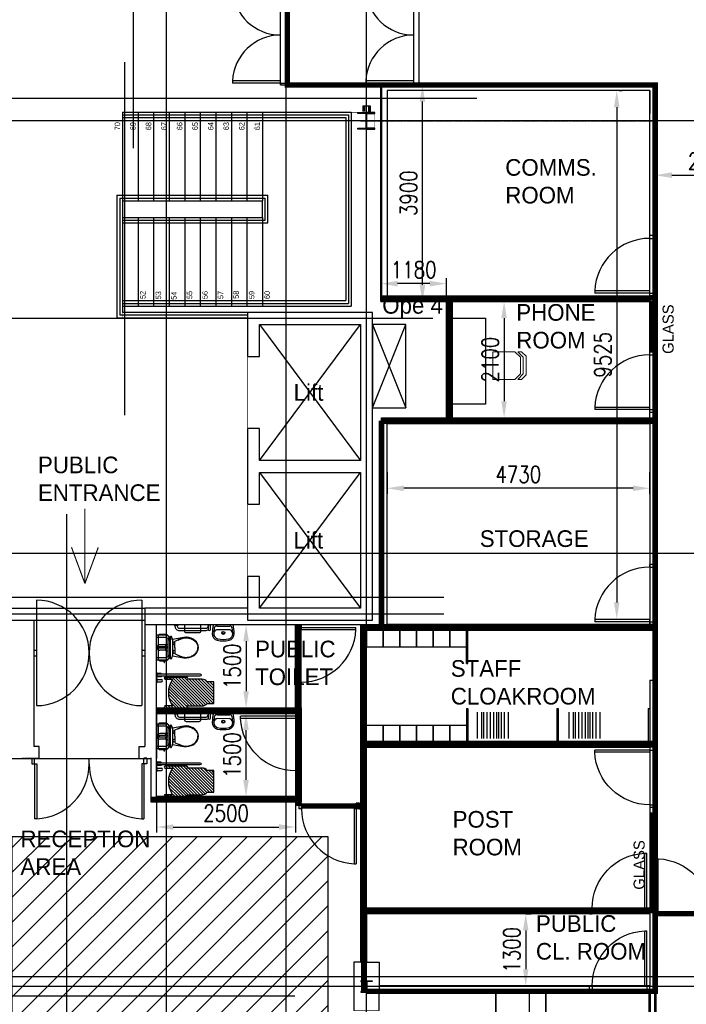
# Model space of a CAD drawing. Header units: millimetres. Extents: x -312551 to 250764, y -35891 to 59426.
# Tile 33 of 256: x -260272 to -248266, y 12487 to 30232. Entities that reach past the tile are written whole.
import ezdxf

# ---------------------------------------------------------------- set-up
doc = ezdxf.new("R2010")
doc.units = ezdxf.units.MM
doc.header["$LTSCALE"] = 2.5
doc.linetypes.add('CUSTOM2', pattern=[0.375, 0.25, -0.125])
doc.linetypes.add('HIDDEN2', pattern=[0.1875, 0.125, -0.0625])
for name, color, linetype in [('NF-DIM', 4, 'Continuous'), ('NF-FURNITURE', 4, 'Continuous'), ('NF-Steel columns', 6, 'Continuous'), ('REGUS-FURNITURE', 40, 'Continuous')]:
    doc.layers.add(name, color=color, linetype=linetype)
doc.styles.add('ROMANS', font='romans.shx', dxfattribs={"width": 0.8})
doc.dimstyles.new('100NFDIM', dxfattribs={"dimscale": 100, "dimtxt": 3, "dimasz": 3, "dimexe": 1, "dimexo": 1, "dimgap": 1, "dimtad": 1, "dimdec": 0, "dimdsep": 46, "dimtxsty": 'ROMANS', "dimcen": 3, "dimclrd": 4, "dimclre": 4, "dimclrt": 1, "dimaunit": 1, "dimadec": 0, "dimazin": 0, "dimtfac": 1, "dimtdec": 0, "dimtmove": 0, "dimatfit": 3, "dimfxl": 0, "dimtolj": 1, "dimarcsym": 0})
pattern_1 = [(0, (-395608.31, 0), (0, 31.75), []), (0, (-395608.31, 15.875), (0, 31.75), [15.875, -7.9375])]

# ---------------------------------------------------------------- blocks, each defined once
blk = doc.blocks.new('305')
at = {"layer": 'NF-Steel columns', "color": 2, "linetype": 'Continuous'}
for points in [[(0, -152), (-156, -152), (-156, -132), (-19, -132, 0.414214), (-7, -119), (-7, 119, 0.414214), (-19, 132), (-156, 132), (-156, 153), (0, 153)], [(0, -152), (149, -152), (149, -132), (19, -132, -0.414214), (7, -119), (7, 119, -0.414214), (19, 132), (149, 132), (149, 153), (0, 153)]]:
    blk.add_lwpolyline(points, format="xyb", dxfattribs=at)
blk = doc.blocks.new('*D289')
at = {"color": 4, "lineweight": -2}
for p, q in [((-252486, 25155), (-251448, 25155)), ((-251548, 24855), (-251548, 23355)), ((-252486, 23055), (-251448, 23055))]:
    blk.add_line(p, q, dxfattribs=at)
at = {"color": 4}
for points in [[(-251598, 24855), (-251498, 24855), (-251548, 25155)], [(-251598, 23355), (-251498, 23355), (-251548, 23055)]]:
    blk.add_solid(points, dxfattribs=at)
at = {"layer": 'Defpoints', "color": 0}
for p in [(-252586, 25155), (-252586, 23055), (-251548, 23055)]:
    blk.add_point(p, dxfattribs=at)
at = {"color": 1, "insert": (-251798, 24105), "char_height": 300, "attachment_point": 5, "rotation": 90, "style": 'ROMANS'}
blk.add_mtext('\\A1;2100', dxfattribs=at)
blk = doc.blocks.new('*D290')
at = {"color": 4, "lineweight": -2}
for p, q in [((-253766, 25255), (-253766, 25575)), ((-252586, 25255), (-252586, 25575)), ((-252886, 25475), (-253466, 25475))]:
    blk.add_line(p, q, dxfattribs=at)
at = {"color": 4}
for points in [[(-253466, 25525), (-253466, 25425), (-253766, 25475)], [(-252886, 25525), (-252886, 25425), (-252586, 25475)]]:
    blk.add_solid(points, dxfattribs=at)
at = {"layer": 'Defpoints', "color": 0}
for p in [(-253766, 25475), (-253766, 25155), (-252586, 25155)]:
    blk.add_point(p, dxfattribs=at)
at = {"color": 1, "insert": (-253176, 25725), "char_height": 300, "attachment_point": 5, "style": 'ROMANS'}
blk.add_mtext('\\A1;1180', dxfattribs=at)
blk = doc.blocks.new('*D291')
at = {"color": 4, "lineweight": -2}
for p, q in [((-253666, 29055), (-252918, 29055)), ((-253018, 25455), (-253018, 28755)), ((-253666, 25155), (-252918, 25155))]:
    blk.add_line(p, q, dxfattribs=at)
at = {"color": 4}
for points in [[(-253068, 28755), (-252968, 28755), (-253018, 29055)], [(-253068, 25455), (-252968, 25455), (-253018, 25155)]]:
    blk.add_solid(points, dxfattribs=at)
at = {"layer": 'Defpoints', "color": 0}
for p in [(-253766, 29055), (-253018, 29055), (-253766, 25155)]:
    blk.add_point(p, dxfattribs=at)
at = {"color": 1, "insert": (-253268, 27105), "char_height": 300, "attachment_point": 5, "rotation": 90, "style": 'ROMANS'}
blk.add_mtext('\\A1;3900', dxfattribs=at)
blk = doc.blocks.new('*D297')
at = {"color": 4, "lineweight": -2}
for p, q in [((-249477, 28955), (-249419, 28955)), ((-249519, 28655), (-249519, 19730)), ((-249714, 19430), (-249419, 19430))]:
    blk.add_line(p, q, dxfattribs=at)
at = {"color": 4}
for points in [[(-249569, 28655), (-249469, 28655), (-249519, 28955)], [(-249569, 19730), (-249469, 19730), (-249519, 19430)]]:
    blk.add_solid(points, dxfattribs=at)
at = {"layer": 'Defpoints', "color": 0}
for p in [(-249577, 28955), (-249814, 19430), (-249519, 19430)]:
    blk.add_point(p, dxfattribs=at)
at = {"color": 1, "insert": (-249769, 24193), "char_height": 300, "attachment_point": 5, "rotation": 90, "style": 'ROMANS'}
blk.add_mtext('\\A1;9525', dxfattribs=at)
blk = doc.blocks.new('*D298')
at = {"color": 4, "lineweight": -2}
for p, q in [((-253656, 22078), (-253656, 21687)), ((-248926, 22078), (-248926, 21687)), ((-249226, 21787), (-253356, 21787))]:
    blk.add_line(p, q, dxfattribs=at)
at = {"color": 4}
for points in [[(-253356, 21837), (-253356, 21737), (-253656, 21787)], [(-249226, 21837), (-249226, 21737), (-248926, 21787)]]:
    blk.add_solid(points, dxfattribs=at)
at = {"layer": 'Defpoints', "color": 0}
for p in [(-253656, 22178), (-248926, 22178), (-253656, 21787)]:
    blk.add_point(p, dxfattribs=at)
at = {"color": 1, "insert": (-251291, 22037), "char_height": 300, "attachment_point": 5, "style": 'ROMANS'}
blk.add_mtext('\\A1;4730', dxfattribs=at)
blk = doc.blocks.new('RECEPTION DOORS')
at = {"layer": 'REGUS-FURNITURE'}
for p, q in [((135927, 15129), (135927, 15029)), ((135927, 15129), (135977, 15129)), ((135977, 15029), (135977, 15129)), ((136963, 15029), (136963, 15129)), ((136963, 15029), (136963, 15129)), ((137949, 15029), (137949, 15129)), ((137999, 15129), (137949, 15129)), ((137999, 15129), (137999, 15029)), ((135927, 15029), (136017, 15029)), ((135977, 15029), (135977, 14039)), ((136017, 15029), (136017, 14039)), ((137909, 15029), (137909, 14039)), ((137999, 15029), (137909, 15029)), ((137949, 15029), (137949, 14039)), ((136017, 14039), (135977, 14039)), ((137909, 14039), (137949, 14039))]:
    blk.add_line(p, q, dxfattribs=at)
for centre, start, end in [((135972, 15029), 272.6026, 0), ((137954, 15029), 180, 267.3974)]:
    blk.add_arc(centre, 991, start, end, dxfattribs=at)
blk = doc.blocks.new('Door')
at = {"layer": 'REGUS-FURNITURE'}
for p, q in [((0, 0), (0.1, 0)), ((0, 0), (0, -0.05)), ((0.1, 0), (0.1, -0.09)), ((0.1, -0.05), (0, -0.05)), ((0.1, -0.05), (1.09, -0.05)), ((0.1, -0.09), (1.09, -0.09)), ((1.09, -0.09), (1.09, -0.05)), ((0.1, -1.036), (0, -1.036)), ((0, -1.086), (0, -1.036)), ((0.1, -1.036), (0.1, -1.086)), ((0, -1.086), (0.1, -1.086))]:
    blk.add_line(p, q, dxfattribs=at)
blk.add_arc((0.1, -0.045), 0.991, 270, 357.3974, dxfattribs=at)
blk = doc.blocks.new('*D315')
at = {"color": 4, "lineweight": -2}
for p, q in [((-248826, 27520), (-248826, 27330)), ((-246826, 25255), (-246826, 27530)), ((-248526, 27430), (-247126, 27430))]:
    blk.add_line(p, q, dxfattribs=at)
at = {"color": 4}
for points in [[(-248526, 27480), (-248526, 27380), (-248826, 27430)], [(-247126, 27480), (-247126, 27380), (-246826, 27430)]]:
    blk.add_solid(points, dxfattribs=at)
at = {"layer": 'Defpoints', "color": 0}
for p in [(-248826, 27620), (-246826, 27430), (-246826, 25155)]:
    blk.add_point(p, dxfattribs=at)
at = {"color": 1, "insert": (-247826, 27680), "char_height": 300, "attachment_point": 5, "style": 'ROMANS'}
blk.add_mtext('\\A1;2000', dxfattribs=at)
blk = doc.blocks.new('1800door')
for p, q in [((-865, 0), (-865, 864)), ((-825, 864), (-865, 864)), ((-825, 0), (-825, 864)), ((825, 0), (825, 864)), ((825, 864), (865, 864)), ((865, 0), (865, 864)), ((-865, 0), (-900, 0)), ((-865, 0), (-865, -100)), ((-865, 0), (-825, 0)), ((865, 0), (825, 0)), ((865, 0), (865, -100)), ((865, 0), (900, 0)), ((900, 0), (900, -100)), ((-900, 0), (-900, -100)), ((-865, -100), (-900, -100)), ((865, -100), (900, -100))]:
    blk.add_line(p, q)
for centre, start, end in [((-865, 0), 0, 87.3495), ((865, 0), 92.6505, 180)]:
    blk.add_arc(centre, 865, start, end)
blk = doc.blocks.new('disabled toilet')
at = {"layer": 'NF-FURNITURE'}
h = blk.add_hatch(dxfattribs=at)
h.set_pattern_fill('ANSI31', color=256, scale=12, angle=180, style=0)
h.set_pattern_definition([(315, (985647.287, 36523.387), (-26.9407684, -26.9407684), [])])
edge = h.paths.add_edge_path()
edge.add_line((170911, 6208), (170778, 6208))
edge.add_arc((170778, 6190), 17.5, 90, 270)
edge.add_line((170778, 6173), (171172, 6173))
edge.add_arc((171172, 6190), 17.5, 270, 450)
edge.add_line((171172, 6208), (171441, 6208))
edge.add_arc((171446, 6318), 110, 267.1917, 323.8064)
edge.add_line((171535, 6253), (171658, 6253))
edge.add_line((171658, 6253), (171658, 6643))
edge.add_line((171658, 6643), (171535, 6643))
edge.add_arc((171446, 6578), 110, 36.1936, 92.8083)
edge.add_line((171441, 6688), (171172, 6688))
edge.add_arc((171172, 6705), 17.5, 270, 450)
edge.add_line((171172, 6723), (170778, 6723))
edge.add_arc((170778, 6705), 17.5, 90, 270)
edge.add_line((170778, 6688), (170911, 6688))
edge.add_arc((171268, 6448), 431, 146.1302, 213.8698)
for p, q in [((171721, 7647), (171707, 7647)), ((171721, 7647), (171944, 7647)), ((171935, 7578), (171716, 7579)), ((170790, 7310), (170683, 7310)), ((170790, 7316), (170836, 7316)), ((170790, 7273), (170790, 7316)), ((170836, 7277), (170830, 7277)), ((171116, 7442), (170913, 7406)), ((170914, 7400), (170914, 7120)), ((171128, 7443), (171116, 7442)), ((171152, 7445), (171128, 7443)), ((171164, 7446), (171152, 7445)), ((171207, 7440), (171164, 7446)), ((171248, 7427), (171207, 7440)), ((171284, 7410), (171248, 7427)), ((171316, 7388), (171284, 7410)), ((171343, 7360), (171316, 7388)), ((171363, 7327), (171343, 7360)), ((171375, 7294), (171363, 7327)), ((171379, 7260), (171375, 7294)), ((170827, 7273), (170656, 7273)), ((170827, 7246), (170656, 7246)), ((170790, 7210), (170683, 7210)), ((170790, 7203), (170790, 7246)), ((170790, 7203), (170836, 7203)), ((170827, 7274), (170827, 7245)), ((170836, 7242), (170830, 7242)), ((170913, 7113), (171116, 7077)), ((171248, 7093), (171284, 7109)), ((171284, 7109), (171316, 7131)), ((171316, 7131), (171343, 7159)), ((171343, 7159), (171363, 7192)), ((171363, 7192), (171375, 7225)), ((171375, 7225), (171379, 7260)), ((170760, 7023), (170760, 7002)), ((170766, 7002), (170766, 7023)), ((171116, 7077), (171140, 7074)), ((171140, 7074), (171164, 7074)), ((171164, 7074), (171207, 7080)), ((171207, 7080), (171248, 7093)), ((170636, 6684), (170711, 6684)), ((170636, 6644), (170711, 6644))]:
    blk.add_line(p, q, dxfattribs=at)
for points in [[(170941, 7673), (170941, 7663), (171011, 7663), (171011, 7673)], [(171611, 7673), (171611, 7663), (171541, 7663), (171541, 7673)], [(170876, 7452), (170876, 7400)], [(170876, 7067), (170876, 7120)], [(170626, 6729), (170636, 6729), (170636, 6799), (170626, 6799)], [(170636, 6787), (170706, 6787), (170706, 6794), (170636, 6794)], [(170626, 6629), (170636, 6629), (170636, 6699), (170626, 6699)], [(170636, 6742), (170706, 6742), (170706, 6734), (170636, 6734)]]:
    blk.add_lwpolyline(points, dxfattribs=at)
for points in [[(170956, 7663), (170956, 7648, 0.414214), (171036, 7568), (171516, 7568, 0.138235), (171558, 7580)], [(170996, 7663), (170996, 7648, 0.414214), (171036, 7608), (171516, 7608, 0.414255), (171556, 7648)], [(171419, 7673), (171419, 7554, -0.414214), (171389, 7524), (171164, 7524, -0.414214), (171134, 7554), (171134, 7673)], [(171556, 7663), (171556, 7588, 1), (171596, 7588), (171596, 7663)], [(170636, 7040), (170796, 7040, 0.414214), (170876, 7120), (170876, 7400, 0.414232), (170796, 7480), (170626, 7480)], [(170636, 7080), (170796, 7080, 0.414214), (170836, 7120), (170836, 7400, 0.414255), (170796, 7440), (170626, 7440)], [(170952, 7260), (170952, 7361, -0.298874), (170960, 7374), (171065, 7427, -0.018315), (171080, 7433, -0.014972), (171094, 7437)], [(171016, 7395), (171069, 7419, -0.018083), (171083, 7424, -0.084101), (171163, 7437, -0.0833), (171245, 7418, -0.091639), (171310, 7381, -0.103796), (171355, 7323, -0.114706), (171370, 7260)], [(170952, 7260), (170952, 7158, 0.298874), (170960, 7145), (171065, 7092, 0.018315), (171080, 7087, 0.014972), (171094, 7082)], [(171016, 7125), (171069, 7100, 0.018083), (171083, 7095, 0.084101), (171163, 7082, 0.0833), (171245, 7101, 0.091639), (171310, 7138, 0.103796), (171355, 7196, 0.114706), (171370, 7260)], [(170636, 6784), (171406, 6784, -1), (171406, 6744), (170636, 6744)]]:
    blk.add_lwpolyline(points, format="xyb", dxfattribs=at)
for points in [[(170656, 7260), (170656, 7047), (170658, 7038), (170664, 7030), (170672, 7024), (170681, 7023), (170789, 7023, 0.305088), (170837, 7054, 0.037807), (170858, 7119, 0.027722), (170865, 7260, 0.027722), (170858, 7400, 0.037807), (170837, 7465, 0.305088), (170789, 7497), (170681, 7497), (170672, 7495), (170664, 7489), (170658, 7481), (170656, 7472)], [(170911, 6208), (170778, 6208, 1), (170778, 6173), (171172, 6173, 1), (171172, 6208), (171441, 6208, 0.252179), (171535, 6253), (171658, 6253), (171658, 6643), (171535, 6643, 0.252179), (171441, 6688), (171172, 6688, 1), (171172, 6723), (170778, 6723, 1), (170778, 6688), (170911, 6688, 0.304489)]]:
    blk.add_lwpolyline(points, format="xyb", close=True, dxfattribs=at)
at = {"layer": 'NF-FURNITURE', "color": 8, "linetype": 'HIDDEN2'}
for points in [[(170763, 6991), (170761, 6991, -1), (170761, 6991), (170763, 6991)], [(170763, 7023), (170763, 6989, -1), (170763, 6989), (170763, 7023)], [(170763, 6991), (170766, 6991, -1), (170766, 6991), (170763, 6991)]]:
    blk.add_lwpolyline(points, format="xyb", dxfattribs=at)
at = {"layer": 'NF-FURNITURE'}
for centre, radius in [((171826, 7524), 27.8), ((171826, 7524), 20), ((170656, 7260), 13.2)]:
    blk.add_circle(centre, radius, dxfattribs=at)
for centre, radius, start, end in [((172621, 7455), 996, 167.3687, 176.7866), ((171707, 7603), 44.2, 90, 170.8505), ((171944, 7603), 44.2, 9.1495, 90), ((171031, 7455), 996, 3.2134, 12.6313), ((170886, 7452), 10, 30.0261, 180), ((170765, 7382), 150, 6.6985, 30.0261), ((171753, 7511), 126, 180, 253.6849), ((172621, 7455), 969, 170.8505, 176.7866), ((171738, 7500), 85.1, 122.6049, 178.5767), ((171753, 7511), 99.7, 180, 253.6849), ((171716, 7535), 44.2, 90, 122.6049), ((171899, 7511), 99.7, 286.3151, 0), ((171899, 7511), 126, 286.3151, 0), ((171935, 7534), 44.2, 57.3951, 90), ((171913, 7500), 85.1, 1.4233, 57.3951), ((171031, 7455), 969, 3.2134, 9.1495), ((170683, 7260), 50, 90, 270), ((170830, 7274), 3, 90, 180), ((170940, 7338), 21.9, 56.6142, 303.3858), ((171826, 8005), 624, 259.9987, 280.0013), ((171826, 8005), 598, 259.9987, 280.0013), ((170830, 7245), 3, 180, 270), ((170765, 7137), 150, 329.9739, 353.3015), ((170940, 7182), 21.9, 56.6142, 303.3858), ((170763, 7002), 3.12, 92.2934, 267.7066), ((170763, 6991), 1.14, 96.2922, 173.7078), ((170763, 7002), 3.12, 272.2934, 87.7066), ((170763, 6991), 1.14, 6.2922, 83.7078), ((170886, 7067), 10, 180, 329.9739), ((170711, 6664), 20, 270, 90)]:
    blk.add_arc(centre, radius, start, end, dxfattribs=at)
at = {"layer": 'NF-FURNITURE', "color": 8, "linetype": 'HIDDEN2'}
for start, end in [(186.2922, 263.7078), (276.2922, 353.7078)]:
    blk.add_arc((170763, 6991), 1.14, start, end, dxfattribs=at)
blk = doc.blocks.new('*D304')
at = {"color": 4, "lineweight": -2, "ltscale": 500000}
for p, q in [((-251158, 14120), (-251058, 14120)), ((-251158, 13820), (-251158, 13120)), ((-251268, 12820), (-251058, 12820))]:
    blk.add_line(p, q, dxfattribs=at)
at = {"color": 4, "ltscale": 500000}
for points in [[(-251208, 13820), (-251108, 13820), (-251158, 14120)], [(-251208, 13120), (-251108, 13120), (-251158, 12820)]]:
    blk.add_solid(points, dxfattribs=at)
at = {"layer": 'Defpoints', "color": 0, "ltscale": 500000}
for p in [(-251258, 14120), (-251368, 12820), (-251158, 12820)]:
    blk.add_point(p, dxfattribs=at)
at = {"color": 1, "ltscale": 500000, "insert": (-251408, 13470), "char_height": 300, "attachment_point": 5, "rotation": 90, "style": 'ROMANS'}
blk.add_mtext('\\A1;1300', dxfattribs=at)
blk = doc.blocks.new('FO-01- FURN$0$A$C41051455')
at = {"linetype": 'Continuous', "lineweight": 0}
for p in [(0, 500), (400, 0)]:
    blk.add_line(p, (0, 0), dxfattribs=at)
at = {"lineweight": 0}
for p, q in [((400, 500), (0, 500)), ((400, 500), (500, 400)), ((550, 400), (450, 500)), ((450, 500), (520, 500)), ((500, 400), (500, 100)), ((600, 420), (520, 500)), ((550, 100), (550, 400)), ((600, 80), (600, 420)), ((400, 0), (500, 100)), ((450, 0), (550, 100)), ((520, 0), (600, 80)), ((450, 0), (520, 0))]:
    blk.add_line(p, q, dxfattribs=at)
blk = doc.blocks.new('*D306')
at = {"color": 4, "lineweight": -2, "ltscale": 500000}
for p, q in [((-256509, 19330), (-256095, 19330)), ((-256195, 19030), (-256195, 18130)), ((-256509, 17830), (-256095, 17830))]:
    blk.add_line(p, q, dxfattribs=at)
at = {"color": 4, "ltscale": 500000}
for points in [[(-256245, 19030), (-256145, 19030), (-256195, 19330)], [(-256245, 18130), (-256145, 18130), (-256195, 17830)]]:
    blk.add_solid(points, dxfattribs=at)
at = {"layer": 'Defpoints', "color": 0, "ltscale": 500000}
for p in [(-256609, 19330), (-256609, 17830), (-256195, 17830)]:
    blk.add_point(p, dxfattribs=at)
at = {"color": 1, "ltscale": 500000, "insert": (-256445, 18580), "char_height": 300, "attachment_point": 5, "rotation": 90, "style": 'ROMANS'}
blk.add_mtext('\\A1;1500', dxfattribs=at)
blk = doc.blocks.new('*D307')
at = {"color": 4, "lineweight": -2, "ltscale": 500000}
for p, q in [((-256500, 17730), (-256096, 17730)), ((-256196, 16530), (-256196, 17430)), ((-256500, 16230), (-256096, 16230))]:
    blk.add_line(p, q, dxfattribs=at)
at = {"color": 4, "ltscale": 500000}
for points in [[(-256246, 17430), (-256146, 17430), (-256196, 17730)], [(-256246, 16530), (-256146, 16530), (-256196, 16230)]]:
    blk.add_solid(points, dxfattribs=at)
at = {"layer": 'Defpoints', "color": 0, "ltscale": 500000}
for p in [(-256600, 17730), (-256196, 17730), (-256600, 16230)]:
    blk.add_point(p, dxfattribs=at)
at = {"color": 1, "ltscale": 500000, "insert": (-256446, 16980), "char_height": 300, "attachment_point": 5, "rotation": 90, "style": 'ROMANS'}
blk.add_mtext('\\A1;1500', dxfattribs=at)
blk = doc.blocks.new('*D321')
at = {"color": 4, "lineweight": -2, "ltscale": 500000}
for p, q in [((-257806, 16130), (-257806, 15582)), ((-255305, 16130), (-255305, 15582)), ((-257506, 15682), (-255605, 15682))]:
    blk.add_line(p, q, dxfattribs=at)
at = {"color": 4, "ltscale": 500000}
for points in [[(-257506, 15732), (-257506, 15632), (-257806, 15682)], [(-255605, 15732), (-255605, 15632), (-255305, 15682)]]:
    blk.add_solid(points, dxfattribs=at)
at = {"layer": 'Defpoints', "color": 0, "ltscale": 500000}
for p in [(-257806, 16230), (-255305, 16230), (-255305, 15682)]:
    blk.add_point(p, dxfattribs=at)
at = {"color": 1, "ltscale": 500000, "insert": (-256555, 15932), "char_height": 300, "attachment_point": 5, "style": 'ROMANS'}
blk.add_mtext('\\A1;2500', dxfattribs=at)

msp = doc.modelspace()

# ---------------------------------------------------------------- hatches: boundary and pattern name
h = msp.add_hatch()
h.set_pattern_fill('BRASS', color=8, scale=5, style=0)
h.set_pattern_definition(pattern_1)
h.paths.add_polyline_path([(-248925.5, 24241.3), (-248825.5, 24241.3), (-248825.5, 25155.3), (-248925.5, 25155.3)])
h = msp.add_hatch()
h.set_pattern_fill('BRASS', color=8, scale=5, style=0)
h.set_pattern_definition(pattern_1)
h.paths.add_polyline_path([(-248925.5, 14220.3), (-248825.5, 14220.3), (-248825.5, 15942.2), (-248925.5, 15942.2)])
at = {"ltscale": 500000}
h = msp.add_hatch(dxfattribs=at)
h.set_pattern_fill('ANSI31', color=8, scale=100, style=0)
h.set_pattern_definition([(45, (-395608.3, 0), (-224.5064, 224.5064), [])])
h.paths.add_polyline_path([(-260405.5, 15510.9), (-258505.5, 15510.9), (-255245.4, 15510.9), (-254725.5, 15510.9), (-254725.5, 12118.9), (-249525.5, 12118.9), (-249525.5, 5929.5), (-260405.5, 5929.5), (-260405.5, 11890.3)])

# ---------------------------------------------------------------- linework, layer by layer
at = {"color": 8}
for p, q in [((-254025.5, -27784), (-254025.5, 58409.3)), ((-258225.4, 27917.7), (-258225.4, 46303.6)), ((-255475.1, -27784), (-255475.1, 46303.6)), ((-257625.5, -27784), (-257625.5, 32585.1)), ((-255475.1, 29055.3), (-255475.1, 30785.3)), ((-258379.4, 23103.5), (-258379.4, 29468.7)), ((-253765.5, 29055.3), (-255475.1, 29055.3)), ((-253765.5, 25155.3), (-253765.5, 29055.3)), ((-253765.5, 25155.3), (-253765.5, 29055.3)), ((-252041.8, 28809.5), (-262992.1, 28809.5)), ((-254090.5, 28677), (-254090.5, 28577)), ((-254090.5, 28677), (-253960.5, 28677)), ((-254075.5, 28677), (-254075.5, 28577)), ((-254060.5, 28677), (-254060.5, 28577)), ((-253990.5, 28677), (-253990.5, 28577)), ((-253975.5, 28677), (-253975.5, 28577)), ((-253960.5, 28677), (-253960.5, 28577)), ((-231058.6, 28409.5), (-311086.5, 28409.5)), ((-258420.6, 28568.5), (-254300.1, 28568.5)), ((-258420.6, 28568.5), (-258420.6, 24954.5)), ((-258420.6, 28518.5), (-254350.1, 28518.5)), ((-258420.6, 28468.5), (-254400.1, 28468.5)), ((-258140.6, 28568.5), (-258140.6, 26968.5)), ((-257860.6, 28568.5), (-257860.6, 26968.5)), ((-257580.6, 28568.5), (-257580.6, 26968.5)), ((-257300.6, 28568.5), (-257300.6, 26968.5)), ((-257020.6, 28568.5), (-257020.6, 26968.5)), ((-256740.6, 28568.5), (-256740.6, 26968.5)), ((-256460.6, 28568.5), (-256460.6, 26968.5)), ((-256180.6, 28568.5), (-256180.6, 26968.5)), ((-255900.6, 28568.5), (-255900.6, 26968.5)), ((-254400.1, 28468.5), (-254400.1, 25169)), ((-254350.1, 28518.5), (-254350.1, 25119)), ((-254300.1, 28568.5), (-254300.1, 25069)), ((-257580.6, 27862.5), (-257580.6, 27768.5)), ((-257580.6, 27674.5), (-257580.6, 26968.5)), ((-258520.6, 27068.5), (-255800.6, 27068.5)), ((-258520.6, 27068.5), (-258520.6, 24854.5)), ((-258470.6, 27018.5), (-255850.6, 27018.5)), ((-258470.6, 27018.5), (-258470.6, 24904.5)), ((-255850.6, 26619), (-255850.6, 27018.5)), ((-255800.6, 26569), (-255800.6, 27068.5)), ((-258420.6, 26968.5), (-255900.6, 26968.5)), ((-255900.6, 26669), (-255900.6, 26968.5)), ((-258420.6, 26669), (-255900.6, 26669)), ((-258420.6, 26619), (-255850.6, 26619)), ((-258140.6, 26669), (-258140.6, 25069)), ((-257860.6, 26669), (-257860.6, 25069)), ((-257580.6, 26669), (-257580.6, 25069)), ((-257300.6, 26669), (-257300.6, 25069)), ((-257020.6, 26669), (-257020.6, 25069)), ((-256740.6, 26669), (-256740.6, 25069)), ((-256460.6, 26669), (-256460.6, 25069)), ((-256180.6, 26669), (-256180.6, 25069)), ((-255900.6, 26669), (-255900.6, 25069)), ((-258420.6, 26569), (-255800.6, 26569)), ((-258420.6, 25169), (-254400.1, 25169)), ((-258420.6, 25119), (-254350.1, 25119)), ((-258420.6, 25069), (-254300.1, 25069)), ((-252585.5, 25155.3), (-253765.5, 25155.3)), ((-252585.5, 23055.3), (-252585.5, 25155.3)), ((-252485.5, 25155.3), (-252485.5, 23055.3)), ((-252832.5, 24847), (-266747.4, 24847)), ((-256168.4, 24854.5), (-258520.6, 24854.5)), ((-256168.4, 24904.5), (-258470.6, 24904.5)), ((-256168.4, 24954.5), (-258420.6, 24954.5)), ((-255953.4, 24739.5), (-254133.4, 22289.5)), ((-255953.4, 22289.5), (-254133.4, 24739.5)), ((-253755.5, 19330.3), (-253755.5, 23055.3)), ((-253755.5, 23055.3), (-252585.5, 23055.3)), ((-252485.5, 23055.3), (-248925.5, 23055.3)), ((-255953.4, 19624.5), (-254133.4, 22074.5)), ((-255953.4, 22074.5), (-254133.4, 19624.5)), ((-259425.5, -27784), (-259425.5, 21323.1)), ((-231058.6, 20609.5), (-265258.2, 20609.5)), ((-231058.6, 20609.5), (-265258.2, 20609.5)), ((-252634.6, 19817), (-266872.1, 19817)), ((-259970.5, 19770.3), (-259970.5, 17870.3)), ((-258070.5, 19770.3), (-258070.5, 17870.3)), ((-261358.9, 19624.5), (-259970.5, 19624.5)), ((-258020.5, 19624.5), (-258020.5, 18633.8)), ((-256168.4, 19624.5), (-258020.5, 19624.5)), ((-252634.6, 19517), (-266872.1, 19517)), ((-261175.5, 19409.5), (-259970.5, 19409.5)), ((-260020.5, 19409.5), (-260020.5, 17135.3)), ((-257805.5, 16920.3), (-257805.5, 19330.3)), ((-257805.5, 19330.3), (-253755.5, 19330.3)), ((-252225.5, 18630.3), (-252225.5, 19230.3)), ((-252200.5, 18630.3), (-252200.5, 19230.3)), ((-260020.5, 18870.3), (-259970.5, 18870.3)), ((-258070.5, 18870.3), (-258020.5, 18870.3)), ((-258070.5, 18870.3), (-258020.5, 18870.3)), ((-260020.5, 18770.3), (-259970.5, 18770.3)), ((-258070.5, 18770.3), (-258020.5, 18770.3)), ((-258070.5, 18770.3), (-258020.5, 18770.3)), ((-258020.5, 18633.8), (-258020.5, 17135.3)), ((-252225.5, 18630.3), (-252200.5, 18630.3)), ((-252225.5, 17820.3), (-252225.5, 17220.3)), ((-252225.5, 17820.3), (-252200.5, 17820.3)), ((-252200.5, 17820.3), (-252200.5, 17220.3)), ((-252024.9, 17275.1, 0), (-252024.9, 17753.5, 0)), ((-251947.7, 17275.1, 0), (-251947.7, 17753.5, 0)), ((-251910.7, 17275.1, 0), (-251910.7, 17753.5, 0)), ((-251850.6, 17275.1, 0), (-251850.6, 17753.5, 0)), ((-251791.9, 17275.1, 0), (-251791.9, 17753.5, 0)), ((-251733.3, 17275.1, 0), (-251733.3, 17753.5, 0)), ((-251680.9, 17275.1, 0), (-251680.9, 17753.5, 0)), ((-251645.4, 17275.1, 0), (-251645.4, 17753.5, 0)), ((-251597.4, 17275.1, 0), (-251597.4, 17753.5, 0)), ((-251540.7, 17275.1, 0), (-251540.7, 17753.5, 0)), ((-251470.2, 17275.1, 0), (-251470.2, 17753.5, 0)), ((-250600.5, 17820.3, 0), (-250600.5, 17220.3, 0)), ((-250600.5, 17820.3, 0), (-250575.5, 17820.3, 0)), ((-250575.5, 17820.3, 0), (-250575.5, 17220.3, 0)), ((-250374.8, 17275.1, 0), (-250374.8, 17753.5, 0)), ((-250297.7, 17275.1, 0), (-250297.7, 17753.5, 0)), ((-250260.7, 17275.1, 0), (-250260.7, 17753.5, 0)), ((-250200.5, 17275.1, 0), (-250200.5, 17753.5, 0)), ((-250141.9, 17275.1, 0), (-250141.9, 17753.5, 0)), ((-250083.3, 17275.1, 0), (-250083.3, 17753.5, 0)), ((-250030.9, 17275.1, 0), (-250030.9, 17753.5, 0)), ((-249995.4, 17275.1, 0), (-249995.4, 17753.5, 0)), ((-249947.4, 17275.1), (-249947.4, 17753.5)), ((-249890.7, 17275.1), (-249890.7, 17753.5)), ((-249820.2, 17275.1), (-249820.2, 17753.5)), ((-248950.5, 17820.3), (-248950.5, 17220.3)), ((-248950.5, 17820.3), (-248925.5, 17820.3)), ((-248925.5, 17820.3), (-248925.5, 17220.3)), ((-259920.5, 17135.3), (-260020.5, 17135.3)), ((-259920.5, 16920.3), (-259920.5, 17135.3)), ((-258120.5, 16920.3), (-258120.5, 17135.3)), ((-258120.5, 17135.3), (-258020.5, 17135.3)), ((-261005.5, 16920.3), (-257905.5, 16920.3)), ((-231058.6, 12984.5), (-265289.3, 12984.5)), ((-231058.6, 12809.5), (-265258.2, 12809.5)), ((-255314, 12634.5), (-265289.3, 12634.5))]:
    msp.add_line(p, q, dxfattribs=at)
at = {"color": 8, "ltscale": 500000}
for p, q in [((-255575.1, 29055.3), (-255575.1, 30785.3)), ((-253175.1, 29090.3), (-253175.1, 30820.3)), ((-253075.1, 29090.3), (-253075.1, 30820.3)), ((-248925.5, 28955.3), (-248925.5, 28538.6)), ((-248925.5, 24955.3), (-248925.5, 24241.3)), ((-255305.4, 17830.3), (-255305.4, 19330.3)), ((-255205.4, 17830.3), (-255205.4, 19330.3)), ((-248925.5, 18330.3), (-248825.5, 18330.3)), ((-254159.4, 16110.9), (-254125.5, 16110.9)), ((-254159.4, 16010.9), (-254125.5, 16010.9)), ((-254025.5, 14120.3), (-254025.5, 13244.5))]:
    msp.add_line(p, q, dxfattribs=at)
at = {"color": 8, "linetype": 'CUSTOM2', "ltscale": 5}
for p, q in [((-254133.4, 28409.5), (-248770.8, 28409.5)), ((-259920.5, 16920.3), (-260235.5, 16920.3)), ((-258120.5, 16920.3), (-257905.5, 16920.3))]:
    msp.add_line(p, q, dxfattribs=at)
at = {"color": 8}
for points in [[(-252485.5, 25155.3), (-248825.5, 25155.3), (-248825.5, 29055.3), (-253755.5, 29055.3), (-253755.5, 25155.3)], [(-253765.5, 25155.3), (-252585.5, 25155.3), (-252585.5, 25155.3), (-252585.5, 25155.3), (-252585.5, 25155.3)], [(-256168.4, 19409.5), (-253918.4, 19409.5), (-253918.4, 24954.5), (-256168.4, 24954.5), (-256168.4, 24164.5), (-255953.4, 24164.5), (-255953.4, 24739.5), (-254133.4, 24739.5), (-254133.4, 22289.5), (-255953.4, 22289.5), (-255953.4, 22864.5), (-256168.4, 22864.5), (-256168.4, 21499.5), (-255953.4, 21499.5), (-255953.4, 22074.5), (-254133.4, 22074.5), (-254133.4, 19624.5), (-255953.4, 19624.5), (-255953.4, 20199.5), (-256168.4, 20199.5), (-256168.4, 19409.5)], [(-253918.4, 23239.5), (-253318.4, 23239.5), (-253318.4, 24739.5), (-253918.4, 24739.5), (-253918.4, 23239.5), (-253318.4, 24739.5), (-253918.4, 24739.5), (-253318.4, 23239.5)], [(-253755.5, 19330.3), (-253755.5, 23055.3), (-252585.5, 23055.3)], [(-252485.5, 23055.3), (-248925.5, 23055.3)], [(-248825.5, 23055.3), (-248825.5, 19330.3)], [(-248925.5, 19330.3), (-253655.5, 19330.3)], [(-257805.5, 17820.3), (-257805.5, 16920.3)], [(-251098.3, 12720.3), (-251098.3, 8203), (-251698.3, 8203)], [(-250798.3, 12720.3), (-250798.3, 8803), (-250198.3, 8803), (-250198.3, 7903), (-251698.3, 7903), (-251698.3, 12720.3)]]:
    msp.add_lwpolyline(points, dxfattribs=at)
for points in [[(-253655.5, 25255.3), (-252585.5, 25255.3), (-248925.5, 25255.3), (-248925.5, 28955.3), (-253655.5, 28955.3)], [(-248925.5, 25155.3), (-248825.5, 25155.3), (-248825.5, 24241.3), (-248925.5, 24241.3)], [(-252485.5, 24855.3), (-251885.5, 24855.3), (-251885.5, 23305.4), (-252485.5, 23305.4)], [(-253655.5, 22955.3), (-248925.5, 22955.3), (-248925.5, 19330.3), (-253655.5, 19330.3)]]:
    msp.add_lwpolyline(points, close=True, dxfattribs=at)
for points, const_width in [([(-254181.5, 28562), (-258420.6, 28568.5), (-258420.6, 27068.5), (-258420.6, 24854.5), (-256168.4, 24847), (-256168.4, 19409.5), (-253918.4, 19409.5), (-253918.4, 24954.5), (-254025.5, 24954.5), (-254025.5, 28257), (-253876.5, 28257), (-253876.5, 28562), (-254181.5, 28562)], 10), ([(-259098, 20070.4), (-259098, 21419.5)], 20), ([(-259098, 20070.4), (-259339.7, 20724.8)], 20), ([(-259098, 20070.4), (-258856.4, 20724.8)], 20)]:
    msp.add_lwpolyline(points, dxfattribs=dict(at, const_width=const_width))
at = {"color": 8, "ltscale": 500000}
for points in [[(-248925.5, 25155.3), (-253755.5, 25155.3), (-253755.5, 25255.3), (-248925.5, 25255.3)], [(-253755.5, 23055.3), (-248825.5, 23055.3), (-248825.5, 22955.3), (-253755.5, 22955.3)], [(-248825.5, 19230.3), (-254125.5, 19230.3), (-254125.5, 19330.3), (-248825.5, 19330.3)], [(-254025.5, 18930.3), (-253725.5, 18930.3), (-253725.5, 19230.3), (-254025.5, 19230.3)], [(-253725.5, 18930.2), (-253425.5, 18930.2), (-253425.5, 19230.2), (-253725.5, 19230.2)], [(-253425.5, 18930.3), (-253125.5, 18930.3), (-253125.5, 19230.3), (-253425.5, 19230.3)], [(-253125.5, 18930.3), (-252825.5, 18930.3), (-252825.5, 19230.3), (-253125.5, 19230.3)], [(-252825.5, 18930.3), (-252525.5, 18930.3), (-252525.5, 19230.3), (-252825.5, 19230.3)], [(-252525.5, 18930.3), (-252225.5, 18930.3), (-252225.5, 19230.3), (-252525.5, 19230.3)], [(-257805.5, 17730.3), (-255305.4, 17730.3), (-255305.4, 16229.9), (-257805.5, 16229.9)], [(-254025.5, 17520.3), (-253725.5, 17520.3), (-253725.5, 17220.3), (-254025.5, 17220.3)], [(-253725.5, 17520.4), (-253425.5, 17520.4), (-253425.5, 17220.4), (-253725.5, 17220.4)], [(-253425.5, 17520.4), (-253125.5, 17520.4), (-253125.5, 17220.4), (-253425.5, 17220.4)], [(-253125.5, 17520.4), (-252825.5, 17520.4), (-252825.5, 17220.4), (-253125.5, 17220.4)], [(-252825.5, 17520.3), (-252525.5, 17520.3), (-252525.5, 17220.3), (-252825.5, 17220.3)], [(-252525.5, 17520.3), (-252225.5, 17520.3), (-252225.5, 17220.3), (-252525.5, 17220.3)], [(-248925.5, 14220.3), (-254025.5, 14220.3), (-254025.5, 17120.3), (-248925.5, 17120.3)], [(-260405.5, 15510.9), (-258505.5, 15510.9), (-258505.5, 15510.9), (-255245.4, 15510.9), (-254725.5, 15510.9), (-254725.5, 12118.9), (-249525.5, 12118.9), (-249525.5, 5929.5), (-260405.5, 5929.5), (-260405.5, 11890.3), (-260405.5, 11890.3)]]:
    msp.add_lwpolyline(points, close=True, dxfattribs=at)
for points in [[(-252585.5, 25155.3), (-252585.5, 23055.3)], [(-248925.5, 25155.3), (-252485.5, 25155.3)], [(-248925.5, 23055.3), (-248925.5, 24955.3)], [(-248825.5, 23055.3), (-248825.5, 24955.3)], [(-252485.5, 23055.3), (-248925.5, 23055.3)], [(-261175.5, 19409.5), (-261092.2, 19409.5), (-261092.2, 19624.5), (-259970.5, 19624.5), (-259970.5, 19624.5), (-258020.5, 19624.5), (-258020.5, 19333.6), (-254125.5, 19330.3), (-254125.5, 13244.5), (-254253, 13244.5), (-254253, 12374.5)], [(-261175.5, 19409.5), (-258020.5, 19409.5)], [(-257805.5, 17820.3), (-257805.5, 19330.3), (-255305.4, 19330.3)], [(-254125.5, 17120.3), (-254125.5, 19230.3), (-254125.4, 19330.3), (-248825.5, 19330.6), (-248825.5, 17120.3), (-254125.5, 17120.3)], [(-254125.5, 14220.3), (-254125.5, 19330.3), (-253755.5, 19330.3)], [(-248925.5, 18330.3), (-248925.5, 17220.3), (-254025.5, 17220.3), (-254025.5, 19230.3), (-248825.5, 19230.3)], [(-253655.5, 19330.3), (-248925.5, 19330.3)], [(-248825.5, 19330.3), (-248825.5, 19230.3)], [(-248825.5, 18330.3), (-248825.5, 17120.3)], [(-255205.4, 17830.3), (-255205.4, 16129.9), (-257905.5, 16129.9), (-257905.5, 16930.3)], [(-257805.5, 17830.3), (-255305.4, 17830.3)], [(-248825.5, 12720.3), (-248825.5, 17120.3), (-254125.5, 17120.3), (-254125.5, 13244.5), (-253798, 13244.5), (-253798, 12720.3), (-248825.5, 12720.3)], [(-248925.5, 17120.3), (-254025.5, 17120.3)], [(-254025.5, 17120.3), (-248925.5, 17120.3)], [(-248825.5, 17120.3), (-248825.5, 14120.3)], [(-254125.5, 13244.5), (-254125.5, 14120.3), (-254125.5, 14120.3), (-254125.5, 14120.3), (-254125.5, 14120.3), (-254125.5, 14220.3)], [(-248925.5, 14120.3), (-254025.5, 14120.3)], [(-248825.5, 14120.3), (-248825.5, 12720.3), (-251698.3, 12720.3), (-253798, 12720.3)], [(-248925.5, 14120.3), (-248925.5, 12820.3), (-251698.3, 12820.3), (-253798, 12820.3)], [(-248825.5, 14120.3), (-248861.5, 14120.3)], [(-248825.5, 14120.3), (-246839.5, 14120.3), (-246839.5, 13242), (-247150.5, 13242), (-247150.5, 12377), (-246825.5, 12377), (-246825.5, 9424.5), (-246245.5, 9424.5), (-246245.5, 5994.5), (-246825.5, 5994.5), (-246825.5, 5324.5), (-247185.5, 5324.5), (-247185.5, 4694.5), (-246825.5, 4694.5), (-246825.5, -2515.5), (-247150.5, -2515.5), (-247150.5, -2740.5), (-248670.8, -2740.5), (-248670.8, 5059.5), (-248825.5, 5059.5), (-248825.5, 7903), (-248825.5, 14120.3)], [(-253798, 12374.5), (-253798, 12720.3), (-251698.3, 12720.3), (-251698.3, 7903)], [(-250798.3, 8803), (-250798.3, 12720.3), (-248825.5, 12720.3), (-248825.5, 5059.5)]]:
    msp.add_lwpolyline(points, dxfattribs=at)
at = {"color": 8, "const_width": 10}
msp.add_lwpolyline([(-254253, 13244.5), (-253798, 13244.5), (-253798, 12374.5), (-254253, 12374.5)], close=True, dxfattribs=at)
at = {"color": 8}
for points in [[(-254025.5, 12911.1), (-254127.1, 12911.1), (-254127.1, 12900.1), (-254039.9, 12900.1, -0.4142136), (-254029.2, 12889.4), (-254029.2, 12729.6, -0.4142136), (-254039.9, 12718.9), (-254127.1, 12718.9), (-254127.1, 12707.9), (-254025.5, 12707.9)], [(-254025.5, 12911.1), (-253923.9, 12911.1), (-253923.9, 12900.1), (-254011.2, 12900.1, 0.4142136), (-254021.9, 12889.4), (-254021.9, 12729.6, 0.4142136), (-254011.2, 12718.9), (-253923.9, 12718.9), (-253923.9, 12707.9), (-254025.5, 12707.9)]]:
    msp.add_lwpolyline(points, format="xyb", dxfattribs=at)
at = {"color": 8, "ltscale": 500000, "const_width": 50}
msp.add_lwpolyline([(-248825.5, 12720.3), (-248825.5, 7903), (-248925.5, 7903), (-248925.5, 12720.3)], dxfattribs=at)
at = {"color": 8}
for centre, start, end in [((-259970.5, 18820.3), 270, 90), ((-258070.5, 18820.3), 90, 270)]:
    msp.add_arc(centre, 950, start, end, dxfattribs=at)
at = {"layer": 'NF-DIM', "color": 170, "ltscale": 500000, "const_width": 100}
for points in [[(-255475.1, 41921.6), (-248886.4, 41921.6), (-248886.4, 30909.2), (-255451.1, 30909.2), (-255451.1, 29055.3), (-248825.5, 29055.3), (-248825.5, 12720.3), (-254025.5, 12720.3)], [(-248825.5, 25215.5), (-253765.5, 25215.5)], [(-252538.1, 23005.3), (-252538.1, 25215.5)], [(-248825.5, 23005.3), (-253755.5, 23005.3)], [(-253755.5, 19330.3), (-253755.5, 23005.3)], [(-255245.4, 16060.9), (-255255.4, 19330.3)], [(-254074, 12707.9), (-254074, 19330.4)], [(-248825.5, 19280.3), (-254125.5, 19284.8)], [(-255250.7, 17784.3), (-257805.5, 17784.3)], [(-248825.5, 17186.7), (-254125.5, 17186.7)], [(-255248.9, 16178), (-257905.5, 16178)], [(-254074, 16060.3), (-255195.4, 16060.9)], [(-248825.5, 14179.1), (-254125.5, 14170.3)], [(-248811.5, 14120.3), (-246824.9, 14120.3)]]:
    msp.add_lwpolyline(points, dxfattribs=at)

# ---------------------------------------------------------------- block references
at = {"color": 8, "rotation": 90}
for p in [(-255575.1, 29955.3), (-253175.1, 29955.3)]:
    msp.add_blockref('1800door', p, dxfattribs=at)
at = {"color": 8}
for name, p in [('305', (-254025.5, 28409.5)), ('disabled toilet', (-428432, 11657.1)), ('disabled toilet', (-428432, 10057.1)), ('RECEPTION DOORS', (-395983.3, 1791.8))]:
    msp.add_blockref(name, p, dxfattribs=at)
at = {"color": 8, "yscale": 1000, "zscale": 1000}
for p, xscale, rotation in [((-248825.5, 25255.3), 1000, 180), ((-248825.5, 23155.3), 1000, 179.9999999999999), ((-248825.5, 19330.6), 1000, 180), ((-254159.4, 16110.9), 1000, 270), ((-248925.5, 14120.3), -1000, 270), ((-248925.5, 12720.3), -1000, 270)]:
    msp.add_blockref('Door', p, dxfattribs=dict(at, xscale=xscale, rotation=rotation))
at = {"color": 8, "xscale": -1}
for name, p, rotation in [('FO-01- FURN$0$A$C41051455', (-251753.1, 24249.1), 180.0020992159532), ('RECEPTION DOORS', (-384788.3, 29148.8), 180)]:
    msp.add_blockref(name, p, dxfattribs=dict(at, rotation=rotation))
at = {"color": 8, "yscale": 1000, "zscale": 1000}
for p, xscale in [((-255305.4, 19330.3), 1000), ((-255205.4, 17730.3), -1000), ((-248825.5, 17120.3), -1000)]:
    msp.add_blockref('Door', p, dxfattribs=dict(at, xscale=xscale))

# ---------------------------------------------------------------- texts
at = {"color": 8, "width": 0.901344}
for s, p in [('70', (-258462.9, 28240.5)), ('69', (-258182.9, 28240.5)), ('68', (-257902.9, 28240.5)), ('67', (-257622.9, 28240.5)), ('66', (-257342.9, 28240.5)), ('65', (-257062.9, 28240.5)), ('64', (-256782.9, 28240.5)), ('63', (-256502.9, 28240.5)), ('62', (-256222.9, 28240.5)), ('61', (-255942.9, 28240.5)), ('52', (-258005.1, 25198.1, 10415.3)), ('53', (-257725.1, 25193.8, 10415.3)), ('54', (-257445.1, 25185.2, 10415.3)), ('55', (-257165.1, 25198.1, 10415.3)), ('56', (-256885.1, 25198.1, 10415.3)), ('57', (-256605.1, 25198.1, 10415.3)), ('58', (-256325.1, 25202.4, 10415.3)), ('59', (-256045.1, 25198.1, 10415.3)), ('60', (-255765.1, 25198.1, 10415.3))]:
    msp.add_text(s, height=100, rotation=90, dxfattribs=at).set_placement(p)
at = {"color": 8}
for p in [(-255338.3, 23364.7), (-255343.5, 20701.6)]:
    msp.add_text('Lift', height=300, dxfattribs=at).set_placement(p)
at = {"color": 8, "char_height": 300, "attachment_point": 1}
for s, insert, width in [('COMMS.\\PROOM', (-251526.6, 27720), 2089.638), ('Ope 4', (-253742.2, 25234.1), 3421.538), ('PHONE \\PROOM', (-251327.7, 25106.7), 2089.638), ('PUBLIC ENTRANCE', (-259943.6, 22358.5), 2089.638), ('STORAGE', (-251986, 21030), 2089.638), ('PUBLIC TOILET', (-256032.5, 19040.7), 2089.638), ('STAFF CLOAKROOM', (-252508, 18690.5), 2089.638), ('POST ROOM', (-252475.3, 15971.2), 2089.638), ('RECEPTION AREA', (-260258.5, 15619), 2089.638), ('PUBLIC\\PCL. ROOM', (-250974.4, 14092.9), 2089.638)]:
    msp.add_mtext(s, dxfattribs=dict(at, insert=insert, width=width))
at = {"color": 8, "char_height": 200, "width": 2089.638, "attachment_point": 1, "rotation": 90}
for insert in [(-248693.5, 24134.9), (-249215.9, 14478.7)]:
    msp.add_mtext(' GLASS', dxfattribs=dict(at, insert=insert))

# ---------------------------------------------------------------- dimensions: what is measured, and where the dimension line sits
at = {"color": 8}
for base, p1, p2, picture, middle in [((-253017.9, 29055.3), (-253765.5, 25155.3), (-253765.5, 29055.3), '*D291', (-253267.9, 27105.3)), ((-249519, 19430.3), (-249576.7, 28955.3), (-249814.4, 19430.3), '*D297', (-249769, 24192.8)), ((-251548.3, 23055.3), (-252585.5, 25155.3), (-252585.5, 23055.3), '*D289', (-251798.3, 24105.3))]:
    dim = msp.add_linear_dim(base=base, p1=p1, p2=p2, angle=90, dimstyle='100NFDIM', dxfattribs=at)
    dim.commit()
    dim.dimension.update_dxf_attribs({"geometry": picture, "text_midpoint": middle})
dim = msp.add_linear_dim(base=(-246825.5, 27430), p1=(-248825.5, 27620), p2=(-246825.5, 25155.3), dimstyle='100NFDIM', dxfattribs=at)
dim.commit()
dim.dimension.update_dxf_attribs({"geometry": '*D315', "text_midpoint": (-247825.5, 27430), "dimtype": 160})
for base, p1, p2, picture, middle in [((-253765.5, 25475), (-252585.5, 25155.3), (-253765.5, 25155.3), '*D290', (-253175.5, 25725)), ((-253655.5, 21787.4), (-248925.5, 22178.2), (-253655.5, 22178.2), '*D298', (-251290.5, 22037.4))]:
    dim = msp.add_linear_dim(base=base, p1=p1, p2=p2, dimstyle='100NFDIM', dxfattribs=at)
    dim.commit()
    dim.dimension.update_dxf_attribs({"geometry": picture, "text_midpoint": middle})
at = {"color": 8, "ltscale": 500000}
for base, p1, p2, picture, middle in [((-256195.3, 17830.3), (-256608.7, 19330.3), (-256608.7, 17830.3), '*D306', (-256445.3, 18580.3)), ((-256195.6, 17730.3), (-256600.2, 16229.9), (-256600.2, 17730.3), '*D307', (-256445.6, 16980.1)), ((-251158.3, 12820.3), (-251258.3, 14120.3), (-251368.3, 12820.3), '*D304', (-251408.3, 13470.3))]:
    dim = msp.add_linear_dim(base=base, p1=p1, p2=p2, angle=90, dimstyle='100NFDIM', dxfattribs=at)
    dim.commit()
    dim.dimension.update_dxf_attribs({"geometry": picture, "text_midpoint": middle})
dim = msp.add_linear_dim(base=(-255305.4, 15682.4), p1=(-257805.5, 16229.9), p2=(-255305.4, 16229.9), dimstyle='100NFDIM', dxfattribs=at)
dim.commit()
dim.dimension.update_dxf_attribs({"geometry": '*D321', "text_midpoint": (-256555.5, 15932.4)})

doc.saveas('drawing.dxf')
